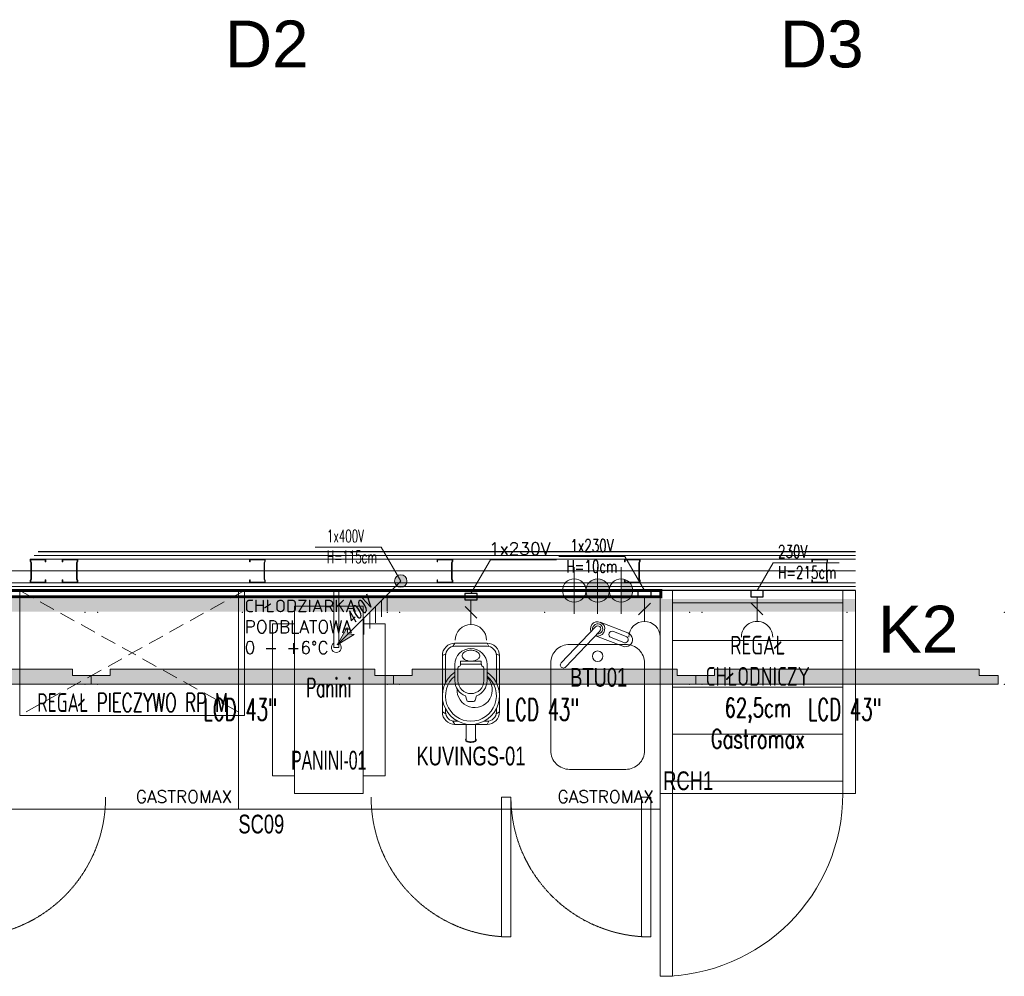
# Model space of a CAD drawing. Header units: millimetres. Extents: x -13532 to 2392, y -5241 to 5322.
# Tile 19 of 256: x -7083 to -6768, y -5101 to -4795. Entities that reach past the tile are written whole.
import ezdxf

# ---------------------------------------------------------------- set-up
doc = ezdxf.new("R2010")
doc.units = ezdxf.units.MM
for name, pattern in [('DASHED', [19.05, 12.7, -6.35]), ('DASHED2', [0.375, 0.25, -0.125]), ('DGN_STYLE_2', [30.2, 18.12, -12.08])]:
    doc.linetypes.add(name, pattern=pattern)
doc.layers.get('0').update_dxf_attribs({"lineweight": 9, "true_color": 0x939393})
for name, color, linetype, lineweight in [('_A_ROZWINIĘCIA_OPISY', 252, 'Continuous', 15), ('CHLODNICTWO', 94, 'Continuous', 9), ('cz-gr', 122, 'Continuous', 30), ('GK - ŚRODEK - AGP1', 32, 'Continuous', 5)]:
    doc.layers.add(name, color=color, linetype=linetype, lineweight=lineweight)
for name, color, linetype, lineweight, true_color in [('batting - AGP1', 7, 'Continuous', 5, 0xadadad), ('daszed - 10 x 20', 7, 'Continuous', 5, 0xe1b6b6), ('Meble - AGP1', 7, 'Continuous', 15, 0x999999), ('MEBLE PKN', 7, 'Continuous', 9, 0xa0a0a0), ('profil - AGP1', 7, 'Continuous', 5, 0x3f3f3f), ('URZADZENIA GASTRO', 7, 'Continuous', 20, 0xa0a0a0)]:
    doc.layers.add(name, color=color, linetype=linetype, lineweight=lineweight, true_color=true_color)
doc.layers.add('Otok drewniany', color=7, linetype='Continuous', true_color=0xc69100)
doc.styles.add('cebart', font='simplex.shx', dxfattribs={"width": 0.7, "oblique": 15, "height": 10})
doc.styles.add('JACEK_07', font='simplex.shx', dxfattribs={"width": 0.7})
doc.styles.add('RomanS', font='simplex.shx')
doc.styles.get("Standard").update_dxf_attribs({"font": 'arial.ttf'})
doc.styles.add('style1', font='simplex.shx', dxfattribs={"width": 0.6})
doc.styles.add('text', font='simplex.shx')
doc.linetypes.add('BATTING', pattern='A,0.0001,-0.1,[134,ltypeshp.shx,S=0.1,R=0,X=-0.1,Y=0],-0.2,[134,ltypeshp.shx,S=0.1,R=180,X=0.1,Y=0],-0.1', length=0.4001)

# ---------------------------------------------------------------- blocks, each defined once
blk = doc.blocks.new('gn-230')
at = {"layer": 'Meble - AGP1'}
for p, q in [((-4, 0), (-19.8, 0)), ((-15.65, -3.75), (-8.15, 3.75))]:
    blk.add_line(p, q, dxfattribs=at)
at = {"layer": 'Meble - AGP1', "lineweight": 30}
blk.add_lwpolyline([(-4, -4), (0, -4), (0, 4), (-4, 4)], close=True, dxfattribs=at)
at = {"layer": 'Meble - AGP1'}
blk.add_arc((-29.8, 0), 10, 270, 90, dxfattribs=at)
blk = doc.blocks.new('*U330')
at = {"layer": 'Meble - AGP1'}
for p, q in [((58.5, -16), (4, -16)), ((58.5, -31), (4, -31)), ((58.5, -46), (4, -46))]:
    blk.add_line(p, q, dxfattribs=at)
for points in [[(31.03, 0), (36.17, 8.9), (57.31, 8.9)], [(0, -65), (0, 0)], [(0, 0), (62.5, 0)], [(4, 0), (4, -65)], [(58.5, -65), (58.5, 0)], [(62.5, 0), (62.5, -65)], [(4, -4), (58.5, -4)], [(58.5, -4), (58.5, -61)], [(58.5, -61), (4, -61)], [(62.5, -65), (0, -65)]]:
    blk.add_lwpolyline(points, dxfattribs=at)
blk.add_lwpolyline([(0, -65), (4, -65), (4, -123.5), (0, -123.5)], close=True, dxfattribs=at)
blk.add_arc((0, -65), 58.5, 270, 0, dxfattribs=at)
at = {"layer": 'Meble - AGP1', "xscale": 0.5, "yscale": 0.5, "zscale": 0.5, "rotation": 89.99999999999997}
blk.add_blockref('gn-230', (31.03, 0), dxfattribs=at)
at = {"layer": 'Meble - AGP1'}
for s, insert, char_height, width, attachment_point, style in [('{\\W0.7;230V\\PH=215cm}', (37.72, 14.46), 4, 32.4538, 1, 'RomanS'), ('REGAŁ\\PCHŁODNICZY\\P62,5cm\\PGastromax', (31.25, -32.5), 6, 62.5, 5, 'JACEK_07'), ('\\pxql;{\\fArial|b0|i0|c238|p34;RCH1}', (1, -64), 6, 36.1, 7, 'JACEK_07')]:
    blk.add_mtext(s, dxfattribs=dict(at, insert=insert, char_height=char_height, width=width, attachment_point=attachment_point, style=style))
blk = doc.blocks.new('K-400')
at = {"layer": 'Meble - AGP1'}
h = blk.add_hatch(color=256, dxfattribs=at)
h.paths.add_polyline_path([(34.29, 29.72), (40.76, 40.76), (33.87, 33.87)])
h.paths.add_polyline_path([(40.76, 40.76), (29.72, 34.29), (33.87, 33.87)])
blk.add_hatch(color=256, dxfattribs=at).paths.add_polyline_path([(3.96, 0, 1), (-3.96, 0, 1)])
for p, q in [((0, 0), (40.76, 40.76)), ((40.76, 40.76), (29.72, 34.29)), ((40.76, 40.76), (34.29, 29.72)), ((23.56, 34.17), (23.56, 23.56)), ((29.72, 34.29), (33.87, 33.87)), ((34.29, 29.72), (33.87, 33.87)), ((16.11, 26.71), (16.11, 16.11)), ((19.83, 30.44), (19.83, 19.83)), ((8.65, 19.26), (8.65, 8.65)), ((12.38, 22.99), (12.38, 12.38))]:
    blk.add_line(p, q, dxfattribs=at)
blk.add_circle((0, 0), 3.96, dxfattribs=at)
at = {"layer": 'Meble - AGP1', "style": 'cebart', "oblique": 15, "width": 0.7}
blk.add_text('400V', height=8, rotation=225, dxfattribs=at).set_placement((30.91, 28.38))
blk = doc.blocks.new('Panini_ELX')
at = {"layer": 'Meble - AGP1'}
for points in [[(41.1, 13.65), (34.85, 24.48), (13.68, 24.48)], [(7.05, 5.65), (7.05, -54.35), (29.05, -54.35), (29.05, 5.65), (21.26, 5.65)], [(19.7, 5.65), (7.05, 5.65)], [(0, 0), (7.05, 0)], [(7.05, -48.7), (0, -48.7), (0, 0)], [(29.05, 0), (36.1, 0), (36.1, -48.7), (29.05, -48.7)]]:
    blk.add_lwpolyline(points, dxfattribs=at)
blk.add_lwpolyline([(19.7, 10.75), (21.26, 10.75), (21.26, -7.64), (19.7, -7.64)], close=True, dxfattribs=at)
blk.add_arc((20.48, -7.64), 1.59, 119.4619, 60.5381, dxfattribs=at)
at = {"layer": 'Meble - AGP1', "xscale": 0.5, "yscale": 0.5, "zscale": 0.5, "rotation": 180}
blk.add_blockref('K-400', (41.1, 13.65), dxfattribs=at)
at = {"layer": 'Meble - AGP1', "style": 'style1'}
for s, insert, char_height, width, attachment_point in [('1x400V\\PH=115cm', (17.49, 30.04), 4, 32.4538, 1), ('Panini', (18.05, -20.5), 6, 41, 5), ('\\pxqc;{\\fArial|b0|i0|c238|p34;PANINI-01}', (0, -40.7), 6, 36.1, 1)]:
    blk.add_mtext(s, dxfattribs=dict(at, insert=insert, char_height=char_height, width=width, attachment_point=attachment_point))
blk = doc.blocks.new('KUVINGS-01 Wyciskarka_KUVINGS_CS600Chef')
at = {"layer": 'Meble - AGP1'}
for p, q in [((-5.15, -15.86), (-5.76, -16.92)), ((5.15, -15.86), (5.76, -16.92)), ((-9.15, -19.86), (-8.09, -19.25)), ((9.15, -19.86), (8.09, -19.25)), ((-4.15, -27.86), (-4.15, -23.84)), ((4.15, -23.84), (4.15, -27.86)), ((-9.15, -37.86), (-8.09, -38.48)), ((-5.15, -41.86), (-5.76, -40.8)), ((5.15, -41.86), (5.76, -40.8)), ((9.15, -37.86), (8.09, -38.48))]:
    blk.add_line(p, q, dxfattribs=at)
for points in [[(0, 0), (6.25, 10.83), (27.42, 10.83)], [(-1.5, -46.86), (-1.5, -41.86), (1.5, -41.86), (1.5, -46.86)]]:
    blk.add_lwpolyline(points, dxfattribs=at)
for points in [[(5.15, -41.86), (-5.15, -41.86, -0.414214), (-9.15, -37.86), (-9.15, -19.86, -0.414214), (-5.15, -15.86), (5.15, -15.86, -0.414214), (9.15, -19.86), (9.15, -37.86, -0.414214)], [(-5.15, -22.71), (-5.15, -27.86, 0.314414), (-1.78, -32.69), (-1.35, -34.15, 0.333724), (-0.87, -34.51), (0.87, -34.51, 0.333724), (1.35, -34.15), (1.78, -32.69, 0.314414), (5.15, -27.86), (5.15, -22.71, 1), (-5.15, -22.71)]]:
    blk.add_lwpolyline(points, format="xyb", close=True, dxfattribs=at)
for points in [[(-8.15, -28.55), (-8.15, -19.86, -0.414214), (-5.15, -16.86), (5.15, -16.86, -0.414214), (8.15, -19.86), (8.15, -28.55)], [(-4.16, -40.86), (-5.15, -40.86, -0.414214), (-8.15, -37.86), (-8.15, -36.87)], [(8.15, -36.87), (8.15, -37.86, -0.414214), (5.15, -40.86), (4.16, -40.86)]]:
    blk.add_lwpolyline(points, format="xyb", dxfattribs=at)
blk.add_lwpolyline([(3.32, -22.62), (-3.33, -22.62), (-3.33, -21.62), (3.32, -21.62)], close=True, dxfattribs=at)
for centre, radius, start, end in [((0, -32.71), 9.15, 124.2525, 55.7475), ((-3.65, -23.84), 0.5, 112.1702, 180), ((-4.15, -22.62), 0.825, 292.1702, 0), ((4.15, -22.62), 0.825, 180, 247.8298), ((3.65, -23.84), 0.5, 0, 67.8298), ((0, -32.71), 8.15, 129.1906, 50.8094), ((1.19, -30.82), 5.65, 176.2195, 45.4543), ((0, -27.86), 4.15, 180, 0)]:
    blk.add_arc(centre, radius, start, end, dxfattribs=at)
blk.add_ellipse((0, -46.86), major_axis=(1.5, 0), ratio=0.384743, start_param=3.141593, end_param=6.283185, dxfattribs=at)
for points, knots in [([(2.82, -19.87), (2.82, -19.67), (2.77, -19.48), (2.54, -19.08), (2.35, -18.89), (1.86, -18.54), (1.55, -18.39), (0.87, -18.19), (0.49, -18.13), (-0.27, -18.11), (-0.66, -18.15), (-1.37, -18.32), (-1.69, -18.46), (-2.23, -18.78), (-2.44, -18.97), (-2.72, -19.37), (-2.8, -19.56), (-2.84, -19.95), (-2.81, -20.15), (-2.62, -20.54), (-2.46, -20.74), (-2.02, -21.1), (-1.73, -21.26), (-1.07, -21.5), (-0.7, -21.58), (0.06, -21.63), (0.45, -21.61), (1.18, -21.47), (1.52, -21.35), (2.09, -21.05), (2.33, -20.87), (2.66, -20.48), (2.76, -20.28), (2.82, -20.01), (2.82, -19.94), (2.82, -19.87)], [0, 0, 0, 0, 0.383676, 0.383676, 0.767351, 0.767351, 1.151027, 1.151027, 1.534703, 1.534703, 1.918378, 1.918378, 2.302054, 2.302054, 2.68573, 2.68573, 3.069405, 3.069405, 3.453081, 3.453081, 3.836757, 3.836757, 4.220432, 4.220432, 4.604108, 4.604108, 4.987784, 4.987784, 5.371459, 5.371459, 5.755135, 5.755135, 6.138811, 6.138811, 6.283185, 6.283185, 6.283185, 6.283185]), ([(-1.5, -46.47), (-1.54, -46.51), (-1.58, -46.55), (-1.66, -46.67), (-1.7, -46.76), (-1.7, -46.93), (-1.68, -47.02), (-1.59, -47.17), (-1.53, -47.23), (-1.39, -47.34), (-1.31, -47.38), (-0.99, -47.52), (-0.69, -47.59), (-0.06, -47.65), (0.28, -47.64), (0.81, -47.56), (1.02, -47.51), (1.36, -47.36), (1.51, -47.27), (1.66, -47.06), (1.7, -46.96), (1.7, -46.86), (1.7, -46.78), (1.67, -46.7), (1.6, -46.57), (1.55, -46.52), (1.5, -46.47)], [2.721, 2.721, 2.721, 2.721, 2.885591, 2.885591, 3.127562, 3.127562, 3.369534, 3.369534, 3.611505, 3.611505, 3.853477, 3.853477, 4.470626, 4.470626, 5.087774, 5.087774, 5.547146, 5.547146, 6.006519, 6.006519, 6.283185, 6.283185, 6.283185, 6.50915, 6.50915, 6.703437, 6.703437, 6.703437, 6.703437])]:
    blk.add_open_spline(points, degree=3, knots=knots, dxfattribs=at)
at = {"layer": 'Meble - AGP1', "xscale": 0.5, "yscale": 0.5, "zscale": 0.5, "rotation": 90}
blk.add_blockref('gn-230', (0, 0), dxfattribs=at)
at = {"layer": 'Meble - AGP1', "attachment_point": 1, "style": 'JACEK_07'}
for s, insert, char_height, width in [('{\\W1;1x230V}', (5.73, 16.39), 4, 32.4538), ('\\pxqc;{\\fArial|b0|i0|c238|p34;KUVINGS-01}', (-9.15, -48.99), 6, 18.3)]:
    blk.add_mtext(s, dxfattribs=dict(at, insert=insert, char_height=char_height, width=width))
blk = doc.blocks.new('*U319')
at = {"layer": 'Meble - AGP1'}
for points in [[(5, 0), (11.25, 10.83), (32.42, 10.83)], [(0, 0), (135, 0), (135, -70), (0, -70), (0, 0)]]:
    blk.add_lwpolyline(points, dxfattribs=at)
for points in [[(6, -110.9), (6, -66.15), (3, -66.15), (3, -110.9)], [(50.75, -110.9), (50.75, -66.15), (47.75, -66.15), (47.75, -110.9)]]:
    blk.add_lwpolyline(points, close=True, dxfattribs=at)
at = {"layer": 'Meble - AGP1', "linetype": 'DASHED', "ltscale": 0.01}
for centre in [(3, -66.15), (47.75, -66.15)]:
    blk.add_arc(centre, 44.75, 270, 0, dxfattribs=at)
at = {"layer": 'Meble - AGP1', "xscale": 0.5, "yscale": 0.5, "zscale": 0.5, "rotation": 90.00000000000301}
blk.add_blockref('gn-230', (5, 0), dxfattribs=at)
at = {"layer": 'Meble - AGP1'}
for s, insert, char_height, width, attachment_point, style in [('1x230V\\PH=10cm', (21.84, 11.05), 4, 21.1655, 5, 'JACEK_07'), ('{\\H0.8x;ZAMRAŻARKA\\PPODBLATOWA\\P-10 - -22%%DC}', (2, -2), 5, 58.8906, 1, 'text'), ('GASTROMAX', (133, -68), 4, 172.3315, 9, 'RomanS'), ('\\pxql;{\\fArial|b0|i0|c238|p34;SM03}', (10.24, -74.81), 6, 20.4806, 5, 'JACEK_07')]:
    blk.add_mtext(s, dxfattribs=dict(at, insert=insert, char_height=char_height, width=width, attachment_point=attachment_point, style=style))
blk = doc.blocks.new('Woda_ciepla')
for p, q in [((0, -7.5), (0, 7.5)), ((0, 0), (0, 7.5)), ((7.5, 0), (-7.5, 0))]:
    blk.add_line(p, q)
blk.add_circle((0, 0), 3.75)
blk = doc.blocks.new('Odplyw_wody')
blk.add_hatch(color=256).paths.add_polyline_path([(0, 3.75, -1), (0, -3.75, -1)])
for p, q in [((0, -7.5), (0, 7.5)), ((7.5, 0), (-7.5, 0))]:
    blk.add_line(p, q)
blk.add_circle((0, 0), 3.75)
blk = doc.blocks.new('Woda_zimna')
blk.add_hatch(color=256).paths.add_polyline_path([(0, 3.75, -0.414214), (3.75, 0), (-3.75, 0, -0.414214)])
for p, q in [((0, -7.5), (0, 7.5)), ((7.5, 0), (-7.5, 0))]:
    blk.add_line(p, q)
blk.add_circle((0, 0), 3.75)
blk = doc.blocks.new('*U320')
at = {"layer": 'Meble - AGP1'}
for p, q in [((114.29, -11.61), (103.33, -23.15)), ((124.71, -13.59), (115.82, -10.15)), ((115.71, -12.97), (104.76, -24.51)), ((123.06, -17.86), (114.29, -14.47)), ((123.37, -16.65), (119.28, -15.07)), ((124.13, -14.69), (120.04, -13.11))]:
    blk.add_line(p, q, dxfattribs=at)
for points in [[(130, 0), (123.75, 10.83), (102.58, 10.83)], [(135, 0), (0, 0), (0, -70), (135, -70), (135, 0)]]:
    blk.add_lwpolyline(points, dxfattribs=at)
blk.add_lwpolyline([(106, -17.26), (124, -17.26, -0.414214), (130, -23.26), (130, -51.26, -0.414214), (124, -57.26), (106, -57.26, -0.414214), (100, -51.26), (100, -23.26, -0.414214)], format="xyb", close=True, dxfattribs=at)
for points in [[(84.25, -110.9), (84.25, -66.15), (87.25, -66.15), (87.25, -110.9)], [(129, -110.9), (129, -66.15), (132, -66.15), (132, -110.9)]]:
    blk.add_lwpolyline(points, close=True, dxfattribs=at)
blk.add_circle((115, -21.04), 1.69, dxfattribs=at)
for centre, radius, start, end in [((115, -12.29), 2.29, 251.9178, 201.0494), ((115, -12.29), 1.62, 263.7549, 189.2123), ((115, -12.29), 0.983, 316.4836, 136.4836), ((119.66, -14.09), 1.05, 68.8835, 248.8835), ((123.89, -15.72), 2.29, 248.8831, 68.8835), ((123.75, -15.67), 1.05, 248.8831, 68.8835), ((104.04, -23.83), 0.983, 136.4836, 316.4836)]:
    blk.add_arc(centre, radius, start, end, dxfattribs=at)
at = {"layer": 'Meble - AGP1', "linetype": 'DASHED', "ltscale": 0.01}
for centre in [(87.25, -66.15), (132, -66.15)]:
    blk.add_arc(centre, 44.75, 180, 270, dxfattribs=at)
at = {"layer": 'Meble - AGP1', "rotation": 269.9999999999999}
for name, p in [('Woda_ciepla', (107.5, 0)), ('Odplyw_wody', (115, 0)), ('Woda_zimna', (122.5, 0))]:
    blk.add_blockref(name, p, dxfattribs=at)
at = {"layer": 'Meble - AGP1', "xscale": -0.5, "yscale": 0.5, "zscale": 0.5, "rotation": 270}
blk.add_blockref('gn-230', (130, 0), dxfattribs=at)
at = {"layer": 'Meble - AGP1'}
for s, insert, char_height, width, attachment_point, style in [('1x230V\\PH=10cm', (113.16, 11.05), 4, 21.1655, 5, 'JACEK_07'), ('{\\H0.8x;CHŁODZIARKA PODBLATOWA\\P0 - +6%%DC}', (2, -2.95), 5, 58.8906, 1, 'text'), ('\\pxql;{\\fArial|b0|i0|c238|p34;BTU01}', (116.45, -27.84), 6, 20.4806, 5, 'JACEK_07'), ('GASTROMAX', (133, -68), 4, 172.3315, 9, 'RomanS'), ('\\pxql;{\\fArial|b0|i0|c238|p34;SC09}', (10.24, -74.81), 6, 20.4806, 5, 'JACEK_07')]:
    blk.add_mtext(s, dxfattribs=dict(at, insert=insert, char_height=char_height, width=width, attachment_point=attachment_point, style=style))
blk = doc.blocks.new('RP M')
at = {"layer": 'Meble - AGP1', "linetype": 'DASHED2', "ltscale": 20}
for p, q in [((26115.4, 18001.89), (26043.4, 17961.89)), ((26043.4, 18001.89), (26115.4, 17961.89))]:
    blk.add_line(p, q, dxfattribs=at)
at = {"layer": 'Meble - AGP1'}
blk.add_lwpolyline([(26043.4, 18001.89), (26115.4, 18001.89), (26115.4, 17961.89), (26043.4, 17961.89), (26043.4, 18001.89)], dxfattribs=at)
at = {"layer": 'Meble - AGP1', "insert": (26079.5, 17966.01), "char_height": 6, "width": 101.2, "attachment_point": 5, "style": 'JACEK_07'}
blk.add_mtext('{\\W0.65;REGAŁ PIECZYWO RP M}', dxfattribs=at)
blk = doc.blocks.new('*U195')
at = {"layer": 'Meble - AGP1'}
blk.add_blockref('RP M', (-26043.4, -18001.89), dxfattribs=at)
blk = doc.blocks.new('*U307')
at = {"linetype": 'DASHED', "const_width": 1}
blk.add_lwpolyline([(-49.93, 0), (231.11, 0), (231.11, -2), (-49.93, -2)], close=True, dxfattribs=at)
at = {"insert": (0, -6.94), "char_height": 2.5, "width": 50, "attachment_point": 5, "style": 'RomanS'}
blk.add_mtext('OTOK \\PPŁYTA MEBLOWA', dxfattribs=at)
blk = doc.blocks.new('43 LCD top')
at = {"layer": 'Meble - AGP1'}
h = blk.add_hatch(color=256, dxfattribs=at)
h.dxf.hatch_style = 1
h.paths.add_polyline_path([(3419.81, 2134.69), (3419.81, 2137.52), (3425.81, 2137.52), (3425.81, 2139.52), (3510.56, 2139.52), (3510.56, 2137.52), (3516.56, 2137.52), (3516.56, 2134.69)])
blk.add_lwpolyline([(3419.81, 2134.69), (3516.56, 2134.69), (3516.56, 2137.52), (3510.56, 2137.52), (3510.56, 2139.52), (3425.81, 2139.52), (3425.81, 2137.52), (3419.81, 2137.52)], close=True, dxfattribs=at)
for p in [(3417.81, 2157.69), (3468.18, 2157.69), (3518.56, 2157.69), (3417.81, 2134.69), (3518.56, 2134.69)]:
    blk.add_point(p, dxfattribs=at)
at = {"layer": 'Meble - AGP1', "insert": (3455.65, 2130.11), "char_height": 7, "attachment_point": 1, "style": 'style1'}
blk.add_mtext_dynamic_manual_height_columns('LCD 43"', width=55.1787, gutter_width=50, heights=[0], dxfattribs=at)
blk = doc.blocks.new('*U247')
for p in [(-3419.81, -2134.69), (-3323.06, -2134.69), (-3226.31, -2134.69), (-3129.56, -2134.69)]:
    blk.add_blockref('43 LCD top', p)

msp = doc.modelspace()

# ---------------------------------------------------------------- linework, layer by layer
at = {"layer": 'batting - AGP1', "linetype": 'BATTING', "ltscale": 8}
msp.add_lwpolyline([(-6815.4853, -4971.2119), (-7304.1191, -4971.2118)], dxfattribs=at)
at = {"layer": 'cz-gr'}
for p, q in [((-7077.1149, -4964.9619), (-6815.4853, -4964.9619)), ((-6815.4853, -4977.4619), (-7306.9857, -4977.462))]:
    msp.add_line(p, q, dxfattribs=at)
at = {"layer": 'daszed - 10 x 20', "linetype": 'DGN_STYLE_2', "const_width": 4}
msp.add_lwpolyline([(-7306.9857, -4982.2132), (-6815.2746, -4982.2132)], dxfattribs=at)
at = {"layer": 'GK - ŚRODEK - AGP1'}
for p, q in [((-7078.3649, -4966.2119), (-6815.4853, -4966.2119)), ((-7079.6149, -4967.4619), (-6815.4853, -4967.4619)), ((-6815.4853, -4976.2119), (-7305.7357, -4976.212)), ((-6815.4853, -4974.9619), (-7304.4857, -4974.962))]:
    msp.add_line(p, q, dxfattribs=at)
at = {"layer": 'profil - AGP1', "ltscale": 5}
for points in [[(-7079.4148, -4973.762), (-7079.6149, -4974.2953), (-7079.6149, -4974.962), (-7074.6149, -4974.962), (-7074.6149, -4974.212), (-7074.6149, -4974.1418), (-7074.6631, -4974.0918), (-7074.7333, -4974.0918), (-7074.7815, -4974.1418), (-7074.7815, -4974.212), (-7074.7815, -4974.7954), (-7079.4482, -4974.7953), (-7079.4482, -4974.3255), (-7079.2482, -4973.7922), (-7079.2481, -4968.6317), (-7079.4481, -4968.0984), (-7079.4481, -4967.6286), (-7074.7814, -4967.6287), (-7074.7814, -4968.212), (-7074.7352, -4968.27), (-7074.661, -4968.27), (-7074.6148, -4968.212), (-7074.6148, -4967.462), (-7079.6148, -4967.462), (-7079.6148, -4968.1286), (-7079.4148, -4968.662)], [(-7064.5897, -4973.762), (-7064.3897, -4974.2953), (-7064.3897, -4974.962), (-7069.3897, -4974.962), (-7069.3897, -4974.212), (-7069.3897, -4974.1418), (-7069.3415, -4974.0918), (-7069.2713, -4974.0918), (-7069.2231, -4974.1418), (-7069.2231, -4974.212), (-7069.2231, -4974.7954), (-7064.5564, -4974.7953), (-7064.5564, -4974.3255), (-7064.7564, -4973.7922), (-7064.7565, -4968.6317), (-7064.5565, -4968.0984), (-7064.5565, -4967.6286), (-7069.2232, -4967.6287), (-7069.2231, -4968.212), (-7069.2694, -4968.27), (-7069.3436, -4968.27), (-7069.3898, -4968.212), (-7069.3898, -4967.462), (-7064.3898, -4967.462), (-7064.3898, -4968.1286), (-7064.5898, -4968.662)], [(-7004.5897, -4973.762), (-7004.3897, -4974.2953), (-7004.3897, -4974.962), (-7009.3897, -4974.962), (-7009.3897, -4974.212), (-7009.3897, -4974.1418), (-7009.3415, -4974.0918), (-7009.2713, -4974.0918), (-7009.2231, -4974.1418), (-7009.2231, -4974.212), (-7009.2231, -4974.7954), (-7004.5564, -4974.7953), (-7004.5564, -4974.3255), (-7004.7564, -4973.7922), (-7004.7565, -4968.6317), (-7004.5565, -4968.0984), (-7004.5565, -4967.6286), (-7009.2232, -4967.6287), (-7009.2231, -4968.212), (-7009.2694, -4968.27), (-7009.3436, -4968.27), (-7009.3898, -4968.212), (-7009.3898, -4967.462), (-7004.3898, -4967.462), (-7004.3898, -4968.1286), (-7004.5898, -4968.662)], [(-6944.5897, -4973.762), (-6944.3897, -4974.2953), (-6944.3897, -4974.962), (-6949.3897, -4974.962), (-6949.3897, -4974.212), (-6949.3897, -4974.1418), (-6949.3415, -4974.0918), (-6949.2713, -4974.0918), (-6949.2231, -4974.1418), (-6949.2231, -4974.212), (-6949.2231, -4974.7954), (-6944.5564, -4974.7953), (-6944.5564, -4974.3255), (-6944.7564, -4973.7922), (-6944.7565, -4968.6317), (-6944.5565, -4968.0984), (-6944.5565, -4967.6286), (-6949.2232, -4967.6287), (-6949.2231, -4968.212), (-6949.2694, -4968.27), (-6949.3436, -4968.27), (-6949.3898, -4968.212), (-6949.3898, -4967.462), (-6944.3898, -4967.462), (-6944.3898, -4968.1286), (-6944.5898, -4968.662)], [(-6884.5897, -4973.762), (-6884.3897, -4974.2953), (-6884.3897, -4974.962), (-6889.3897, -4974.962), (-6889.3897, -4974.212), (-6889.3897, -4974.1418), (-6889.3415, -4974.0918), (-6889.2713, -4974.0918), (-6889.2231, -4974.1418), (-6889.2231, -4974.212), (-6889.2231, -4974.7954), (-6884.5564, -4974.7953), (-6884.5564, -4974.3255), (-6884.7564, -4973.7922), (-6884.7565, -4968.6317), (-6884.5565, -4968.0984), (-6884.5565, -4967.6286), (-6889.2232, -4967.6287), (-6889.2231, -4968.212), (-6889.2694, -4968.27), (-6889.3436, -4968.27), (-6889.3898, -4968.212), (-6889.3898, -4967.462), (-6884.3898, -4967.462), (-6884.3898, -4968.1286), (-6884.5898, -4968.662)], [(-6824.5897, -4973.762), (-6824.3897, -4974.2953), (-6824.3897, -4974.962), (-6829.3897, -4974.962), (-6829.3897, -4974.212), (-6829.3897, -4974.1418), (-6829.3415, -4974.0918), (-6829.2713, -4974.0918), (-6829.2231, -4974.1418), (-6829.2231, -4974.212), (-6829.2231, -4974.7954), (-6824.5564, -4974.7953), (-6824.5564, -4974.3255), (-6824.7564, -4973.7922), (-6824.7565, -4968.6317), (-6824.5565, -4968.0984), (-6824.5565, -4967.6286), (-6829.2232, -4967.6287), (-6829.2231, -4968.212), (-6829.2694, -4968.27), (-6829.3436, -4968.27), (-6829.3898, -4968.212), (-6829.3898, -4967.462), (-6824.3898, -4967.462), (-6824.3898, -4968.1286), (-6824.5898, -4968.662)]]:
    msp.add_lwpolyline(points, close=True, dxfattribs=at)

# ---------------------------------------------------------------- block references
msp.add_blockref('*U247', (-7156.8127, -5007.462))
at = {"layer": 'CHLODNICTWO'}
for name, p in [('*U319', (-7147.9853, -4977.4619)), ('*U320', (-7012.9853, -4977.4619)), ('*U330', (-6877.9853, -4977.4619))]:
    msp.add_blockref(name, p, dxfattribs=at)
at = {"layer": 'MEBLE PKN'}
msp.add_blockref('*U195', (-7082.9853, -4977.4619), dxfattribs=at)
at = {"layer": 'Otok drewniany'}
msp.add_blockref('*U307', (-7108.8811, -4977.462), dxfattribs=at)
at = {"layer": 'URZADZENIA GASTRO'}
for name, p in [('Panini_ELX', (-7002.1118, -4988.0829)), ('KUVINGS-01 Wyciskarka_KUVINGS_CS600Chef', (-6938.54, -4978.462))]:
    msp.add_blockref(name, p, dxfattribs=at)

# ---------------------------------------------------------------- texts
at = {"layer": '_A_ROZWINIĘCIA_OPISY', "char_height": 15, "attachment_point": 1}
for s, insert in [('D2', (-7017.3124, -4795.0177)), ('D3', (-6839.6358, -4795.0185))]:
    msp.add_mtext_dynamic_manual_height_columns(s, width=44.069342, gutter_width=12.5, heights=[0], dxfattribs=dict(at, insert=insert))
at = {"layer": '_A_ROZWINIĘCIA_OPISY', "insert": (-6808.2141, -4982.3326), "char_height": 15, "width": 10.508892, "attachment_point": 1}
msp.add_mtext('K2', dxfattribs=at)

doc.saveas('drawing.dxf')
